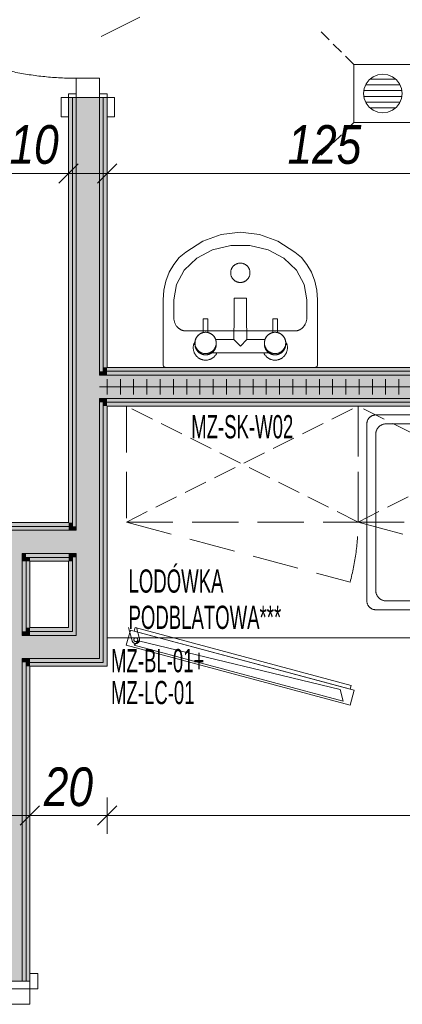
# Model space of a CAD drawing. Header units: millimetres. Extents: x -19278 to 18011, y -32369 to 41467.
# Tile 58 of 64: x -3908 to -2916, y 7679 to 10227. Entities that reach past the tile are written whole.
import ezdxf
from ezdxf.xclip import XClip

# ---------------------------------------------------------------- set-up
doc = ezdxf.new("R2010")
doc.units = ezdxf.units.MM
doc.header["$MEASUREMENT"] = 0
doc.header["$XCLIPFRAME"] = 0
for name, pattern in [('Krawędzie ukryte', [170, 120, -50]), ('Krawędzie ukryte drobniejsze', [85, 60, -25]), ('Krawędzie ukryte drobniejsze kopia-000', [45, 30, -15])]:
    doc.linetypes.add(name, pattern=pattern)
doc.layers.add('2D - Rysunki i Obrazki', color=7, linetype='Continuous')
doc.layers.add('PT.A.01_1_Ściany wewnętrzne', color=7, linetype='Continuous')
for name, color, linetype, lineweight in [('PT.A.01_1_Drzwi ArchiCAD_Nr_pióra__1_Nr_pióra__7', 7, 'Continuous', 18), ('PT.A.01_1_Drzwi ArchiCAD_Nr_pióra__41_Nr_pióra__7', 7, 'Continuous', 18), ('PT.A.01_1_Wnętrze - umeblowanie_Nr_pióra__1_Nr_pióra__7', 7, 'Continuous', 18), ('PT.A.01_1_Wnętrze - umeblowanie_Nr_pióra__20_Nr_pióra__1', 1, 'Continuous', 18), ('PT.A.01_1_Wnętrze - umeblowanie_Nr_pióra__6_Nr_pióra__5', 5, 'Continuous', 18), ('PT.A.01_1_Wymiarowanie_Nr_pióra__40_Nr_pióra__7', 7, 'Continuous', 18), ('PT.A.01_1_Ściany wewnętrzne_Nr_pióra__1_Nr_pióra__7', 7, 'Continuous', 18), ('PT.A.01_1_Ściany wewnętrzne_Nr_pióra__41_Nr_pióra__7', 7, 'Continuous', 18)]:
    doc.layers.add(name, color=color, linetype=linetype, lineweight=lineweight)
for name, color, linetype, lineweight, true_color in [('PT.A.01_1_Drzwi ArchiCAD_Nr_pióra__23_Nr_pióra__24', 7, 'Continuous', 18, 0xff6600), ('PT.A.01_1_Drzwi ArchiCAD_Nr_pióra__3_Nr_pióra__24', 7, 'Continuous', 18, 0xff6600), ('PT.A.01_1_Wnętrze - umeblowanie_Nr_pióra__145_Nr_pióra__13', 7, 'Continuous', 18, 0x0077b0), ('PT.A.01_1_Wnętrze - umeblowanie_Nr_pióra__146_Nr_pióra__6', 7, 'Continuous', 18, 0x5eaeff)]:
    doc.layers.add(name, color=color, linetype=linetype, lineweight=lineweight, true_color=true_color)
doc.styles.add('GENERATED_STYLE_5', font='txt')
doc.styles.add('GENERATED_STYLE_6', font='txt')

# ---------------------------------------------------------------- blocks, each defined once
blk = doc.blocks.new('Rysunek_1_1', base_point=(2114.4, 3072.6))
at = {"layer": 'PT.A.01_1_Ściany wewnętrzne', "linetype": 'Continuous', "lineweight": 0, "true_color": 0xffffff}
for points in [[(-3781.3, 10025.5), (-3781.3, 8925.6), (-3771.3, 8925.6), (-3771.3, 10025.5)], [(-3771.3, 8915.6), (-3761.3, 8915.6), (-3761.3, 10025.5), (-3771.3, 10025.5)], [(-3761.3, 10025.5), (-3761.3, 9307), (-3701.3, 9307), (-3701.3, 10025.5)], [(-3701.3, 10025.5), (-3701.3, 9317), (-3691.3, 9317), (-3691.3, 10025.5)], [(-3691.3, 9327), (-3681.3, 9327), (-3681.3, 10025.5), (-3691.3, 10025.5)], [(-3691.3, 9327), (-3691.3, 9317), (-3681.3, 9317), (-3681.3, 9327)], [(-1331.3, 9327), (-3681.3, 9327), (-3681.3, 9317), (-1331.3, 9317)], [(-3761.3, 9307), (-3761.3, 9247), (-3701.3, 9247), (-3701.3, 9307)], [(-3701.3, 9317), (-3701.3, 9307), (-3691.3, 9307), (-3691.3, 9317)], [(-3701.3, 9307), (-3701.3, 9247), (-3691.3, 9247), (-3691.3, 9307)], [(-3691.3, 9317), (-3691.3, 9307), (-3681.3, 9307), (-3681.3, 9317)], [(-3691.3, 9307), (-3691.3, 9247), (-3681.3, 9247), (-3681.3, 9307)], [(-1331.3, 9317), (-3681.3, 9317), (-3681.3, 9307), (-1331.3, 9307)], [(-1331.3, 9307), (-3681.3, 9307), (-3681.3, 9247), (-1331.3, 9247)], [(-3761.3, 9247), (-3761.3, 8905.6), (-3701.3, 8905.6), (-3701.3, 9247)], [(-3701.3, 9247), (-3701.3, 9237), (-3691.3, 9237), (-3691.3, 9247)], [(-3701.3, 9237), (-3701.3, 8573.7), (-3691.3, 8563.7), (-3691.3, 9237)], [(-3691.3, 9247), (-3691.3, 9237), (-3681.3, 9237), (-3681.3, 9247)], [(-3691.3, 9237), (-3691.3, 9227), (-3681.3, 9227), (-3681.3, 9237)], [(-3691.3, 9227), (-3691.3, 8563.7), (-3681.3, 8553.7), (-3681.3, 9227)], [(-3681.3, 9237), (-1331.3, 9237), (-1331.3, 9247), (-3681.3, 9247)], [(-3681.3, 9227), (-1331.3, 9227), (-1331.3, 9237), (-3681.3, 9237)], [(-5701.4, 8915.6), (-3781.3, 8915.6), (-3781.3, 8925.6), (-5701.4, 8925.6)], [(-3781.3, 8925.6), (-3781.3, 8915.6), (-3771.3, 8915.6), (-3771.3, 8925.6)], [(-5701.4, 8905.6), (-3781.3, 8905.6), (-3781.3, 8915.6), (-5701.4, 8915.6)], [(-3961.3, 8845.6), (-3901.3, 8845.6), (-3901.3, 8905.6), (-3961.3, 8905.6)], [(-3901.3, 8845.6), (-3781.3, 8845.6), (-3781.3, 8905.6), (-3901.3, 8905.6)], [(-3781.3, 8915.6), (-3781.3, 8905.6), (-3771.3, 8905.6), (-3771.3, 8915.6)], [(-3781.3, 8905.6), (-3781.3, 8845.6), (-3771.3, 8845.6), (-3771.3, 8905.6)], [(-3771.3, 8915.6), (-3771.3, 8905.6), (-3761.3, 8905.6), (-3761.3, 8915.6)], [(-3771.3, 8905.6), (-3771.3, 8845.6), (-3761.3, 8845.6), (-3761.3, 8905.6)], [(-3761.3, 8905.6), (-3761.3, 8845.6), (-3701.3, 8845.6), (-3701.3, 8905.6)], [(-3961.3, 8835.6), (-3901.3, 8835.6), (-3901.3, 8845.6), (-3961.3, 8845.6)], [(-3901.3, 8835.6), (-3891.3, 8835.6), (-3891.3, 8845.6), (-3901.3, 8845.6)], [(-3891.3, 8835.6), (-3781.3, 8835.6), (-3781.3, 8845.6), (-3891.3, 8845.6)], [(-3781.3, 8845.6), (-3781.3, 8835.6), (-3771.3, 8835.6), (-3771.3, 8845.6)], [(-3771.3, 8845.6), (-3771.3, 8835.6), (-3761.3, 8835.6), (-3761.3, 8845.6)], [(-3761.3, 8845.6), (-3761.3, 8633.7), (-3701.3, 8573.7), (-3701.3, 8845.6)], [(-3961.3, 8825.6), (-3901.3, 8825.6), (-3901.3, 8835.6), (-3961.3, 8835.6)], [(-3901.3, 8633.7), (-3901.3, 8825.6), (-3961.3, 8825.6), (-3961.3, 8633.7)], [(-3901.3, 8825.6), (-3891.3, 8825.6), (-3891.3, 8835.6), (-3901.3, 8835.6)], [(-3891.3, 8643.7), (-3891.3, 8825.6), (-3901.3, 8825.6), (-3901.3, 8643.7)], [(-3891.3, 8825.6), (-3881.3, 8825.6), (-3881.3, 8835.6), (-3891.3, 8835.6)], [(-3881.3, 8653.7), (-3881.3, 8825.6), (-3891.3, 8825.6), (-3891.3, 8653.7)], [(-3881.3, 8825.6), (-3781.3, 8825.6), (-3781.3, 8835.6), (-3881.3, 8835.6)], [(-3781.3, 8835.6), (-3781.3, 8825.6), (-3771.3, 8825.6), (-3771.3, 8835.6)], [(-3781.3, 8825.6), (-3781.3, 8653.7), (-3771.3, 8643.7), (-3771.3, 8825.6)], [(-3771.3, 8835.6), (-3771.3, 8643.7), (-3761.3, 8633.7), (-3761.3, 8835.6)], [(-3901.3, 8643.7), (-3901.3, 8633.7), (-3891.3, 8633.7), (-3891.3, 8643.7)], [(-3891.3, 8653.7), (-3891.3, 8643.7), (-3881.3, 8643.7), (-3881.3, 8653.7)], [(-3891.3, 8643.7), (-3891.3, 8633.7), (-3881.3, 8633.7), (-3881.3, 8643.7)], [(-3781.3, 8653.7), (-3881.3, 8653.7), (-3881.3, 8643.7), (-3771.3, 8643.7)], [(-3771.3, 8643.7), (-3881.3, 8643.7), (-3881.3, 8633.7), (-3761.3, 8633.7)], [(-3961.3, 8633.7), (-3961.3, 8573.7), (-3901.3, 8573.7), (-3901.3, 8633.7)], [(-3901.3, 8633.7), (-3901.3, 8573.7), (-3891.3, 8573.7), (-3891.3, 8633.7)], [(-3891.3, 8633.7), (-3891.3, 8573.7), (-3881.3, 8573.7), (-3881.3, 8633.7)], [(-3761.3, 8633.7), (-3881.3, 8633.7), (-3881.3, 8573.7), (-3701.3, 8573.7)], [(-3961.3, 8573.7), (-3961.3, 7738.8), (-3901.3, 7738.8), (-3901.3, 8573.7)], [(-3901.3, 8573.7), (-3901.3, 8563.7), (-3891.3, 8563.7), (-3891.3, 8573.7)], [(-3901.3, 8563.7), (-3901.3, 7738.8), (-3891.3, 7738.8), (-3891.3, 8563.7)], [(-3891.3, 8573.7), (-3891.3, 8563.7), (-3881.3, 8563.7), (-3881.3, 8573.7)], [(-3891.3, 8563.7), (-3891.3, 8553.7), (-3881.3, 8553.7), (-3881.3, 8563.7)], [(-3881.3, 8563.7), (-3691.3, 8563.7), (-3701.3, 8573.7), (-3881.3, 8573.7)], [(-3881.3, 8553.7), (-3681.3, 8553.7), (-3691.3, 8563.7), (-3881.3, 8563.7)], [(-3891.3, 8553.7), (-3891.3, 7738.8), (-3881.3, 7738.8), (-3881.3, 8553.7)]]:
    blk.add_hatch(color=7, dxfattribs=at).paths.add_polyline_path(points)
at = {"layer": 'PT.A.01_1_Drzwi ArchiCAD_Nr_pióra__1_Nr_pióra__7', "linetype": 'Continuous'}
for p, q in [((-3781.3, 10025.5), (-3771.3, 10025.5)), ((-3781.3, 10025.5), (-3781.3, 9975.5)), ((-3771.3, 10025.5), (-3761.3, 10025.5)), ((-3701.3, 10025.5), (-3691.3, 10025.5)), ((-3691.3, 10025.5), (-3681.3, 10025.5)), ((-3681.3, 10025.5), (-3681.3, 9975.5)), ((-3881.3, 7758.8), (-3881.3, 7738.8)), ((-3891.3, 7738.8), (-3901.3, 7738.8)), ((-3881.3, 7738.8), (-3891.3, 7738.8))]:
    blk.add_line(p, q, dxfattribs=at)
at = {"layer": 'PT.A.01_1_Drzwi ArchiCAD_Nr_pióra__23_Nr_pióra__24', "linetype": 'Continuous'}
for p, q in [((-3701.3, 10075.5), (-3761.3, 10075.5)), ((-3761.3, 10075.5), (-3761.3, 10025.5)), ((-3701.3, 10025.5), (-3701.3, 10075.5)), ((-3761.3, 10025.5), (-3701.3, 10025.5)), ((-3981.3, 7738.8), (-3881.3, 7738.8)), ((-3881.3, 7718.8), (-3881.3, 7738.8)), ((-3981.3, 7718.8), (-3881.3, 7718.8)), ((-3881.3, 7718.8), (-3881.3, 7678.8)), ((-3881.3, 7678.8), (-3981.3, 7678.8))]:
    blk.add_line(p, q, dxfattribs=at)
at = {"layer": 'PT.A.01_1_Drzwi ArchiCAD_Nr_pióra__3_Nr_pióra__24', "linetype": 'Continuous'}
for p, q in [((-3800.3, 9975.5), (-3800.3, 10025.5)), ((-3800.3, 10025.5), (-3781.3, 10025.5)), ((-3781.3, 10035.5), (-3761.3, 10035.5)), ((-3781.3, 10025.5), (-3781.3, 10035.5)), ((-3761.3, 10025.5), (-3781.3, 10025.5)), ((-3781.3, 10025.5), (-3781.3, 9975.5)), ((-3761.3, 10035.5), (-3761.3, 10025.5)), ((-3701.3, 10035.5), (-3681.3, 10035.5)), ((-3701.3, 10025.5), (-3701.3, 10035.5)), ((-3681.3, 10025.5), (-3701.3, 10025.5)), ((-3681.3, 10035.5), (-3681.3, 10025.5)), ((-3681.3, 9975.5), (-3681.3, 10025.5)), ((-3681.3, 10025.5), (-3662.3, 10025.5)), ((-3662.3, 10025.5), (-3662.3, 9975.5)), ((-3781.3, 9975.5), (-3800.3, 9975.5)), ((-3662.3, 9975.5), (-3681.3, 9975.5)), ((-3881.3, 7718.8), (-3881.3, 7758.8)), ((-3881.3, 7758.8), (-3861.3, 7758.8)), ((-3861.3, 7758.8), (-3861.3, 7718.8)), ((-3861.3, 7718.8), (-3881.3, 7718.8))]:
    blk.add_line(p, q, dxfattribs=at)
blk.add_arc((-3761.3, 10875.5), 800, 180, 270, dxfattribs=at)
at = {"layer": 'PT.A.01_1_Drzwi ArchiCAD_Nr_pióra__41_Nr_pióra__7', "linetype": 'Continuous'}
for p, q in [((-3761.3, 10025.5), (-3701.3, 10025.5)), ((-3901.3, 7738.8), (-3961.3, 7738.8))]:
    blk.add_line(p, q, dxfattribs=at)
at = {"layer": 'PT.A.01_1_Wnętrze - umeblowanie_Nr_pióra__145_Nr_pióra__13', "linetype": 'Continuous'}
for p, q in [((-2985.5, 9204.1), (-2477.2, 9204.1)), ((-3008.4, 8722.9), (-3008.4, 9181.2)), ((-2958, 9181.2), (-2690.9, 9181.2)), ((-2985.5, 8750.4), (-2985.5, 9153.7)), ((-2690.9, 8722.9), (-2958, 8722.9)), ((-2477.2, 8700), (-2985.5, 8700))]:
    blk.add_line(p, q, dxfattribs=at)
for centre, radius, start, end in [((-2985.5, 9181.2), 22.9, 90, 180), ((-2958, 9153.7), 27.5, 90, 180), ((-2958, 8750.4), 27.5, 180, 270), ((-2985.5, 8722.9), 22.9, 180, 270)]:
    blk.add_arc(centre, radius, start, end, dxfattribs=at)
at = {"layer": 'PT.A.01_1_Wnętrze - umeblowanie_Nr_pióra__146_Nr_pióra__6', "linetype": 'Continuous', "flags": 128}
for points in [[(-3631.6, 8608.3), (-3052, 8453.1), (-3041.6, 8491.7), (-3621.2, 8646.9)], [(-3609, 8654), (-3048.7, 8504), (-3051.3, 8494.3), (-3611.6, 8644.3)], [(-3070, 8463.1), (-3610.9, 8607.9), (-3600.1, 8619.3), (-3077.4, 8493.5)]]:
    blk.add_lwpolyline(points, close=True, dxfattribs=at)
blk.add_lwpolyline([(-3625.9, 8654), (-3616.7, 8619.8, 1), (-3597.4, 8625), (-3605.2, 8654)], format="xyb", dxfattribs=at)
at = {"layer": 'PT.A.01_1_Wnętrze - umeblowanie_Nr_pióra__146_Nr_pióra__6', "linetype": 'Continuous'}
blk.add_circle((-3607.1, 8622.4), 5, dxfattribs=at)
at = {"layer": 'PT.A.01_1_Wnętrze - umeblowanie_Nr_pióra__1_Nr_pióra__7', "linetype": 'Continuous'}
for p, q in [((-3696.9, 10183.8), (-3596.9, 10233.8)), ((-3701.3, 9277), (-1251.3, 9277)), ((-3681.3, 9297), (-3681.3, 9257)), ((-3647, 9297), (-3647, 9257)), ((-3612.6, 9297), (-3612.6, 9257)), ((-3578.2, 9297), (-3578.2, 9257)), ((-3543.9, 9297), (-3543.9, 9257)), ((-3509.5, 9297), (-3509.5, 9257)), ((-3475.1, 9297), (-3475.1, 9257)), ((-3440.8, 9297), (-3440.8, 9257)), ((-3406.4, 9297), (-3406.4, 9257)), ((-3372, 9297), (-3372, 9257)), ((-3337.7, 9297), (-3337.7, 9257)), ((-3303.3, 9297), (-3303.3, 9257)), ((-3268.9, 9297), (-3268.9, 9257)), ((-3234.6, 9297), (-3234.6, 9257)), ((-3200.2, 9297), (-3200.2, 9257)), ((-3165.8, 9297), (-3165.8, 9257)), ((-3131.5, 9297), (-3131.5, 9257)), ((-3097.1, 9297), (-3097.1, 9257)), ((-3062.8, 9297), (-3062.8, 9257)), ((-3028.4, 9297), (-3028.4, 9257)), ((-2994, 9297), (-2994, 9257)), ((-2959.7, 9297), (-2959.7, 9257)), ((-2925.3, 9297), (-2925.3, 9257))]:
    blk.add_line(p, q, dxfattribs=at)
at = {"layer": 'PT.A.01_1_Wnętrze - umeblowanie_Nr_pióra__20_Nr_pióra__1', "linetype": 'Krawędzie ukryte'}
for p, q in [((-3031.3, 9227), (-3631.3, 9227)), ((-3631.3, 9227), (-3631.3, 8927)), ((-3031.3, 8927), (-3031.3, 9227)), ((-2431.3, 9227), (-3031.3, 9227)), ((-3031.3, 9227), (-3031.3, 8927)), ((-3631.3, 8927), (-3031.3, 8927)), ((-3631.3, 8927), (-3051.8, 8771.7)), ((-3031.3, 8927), (-2431.3, 8927)), ((-3031.3, 8927), (-2451.8, 8771.7))]:
    blk.add_line(p, q, dxfattribs=at)
at = {"layer": 'PT.A.01_1_Wnętrze - umeblowanie_Nr_pióra__20_Nr_pióra__1', "linetype": 'Krawędzie ukryte drobniejsze'}
for p, q in [((-3631.3, 8927), (-3031.3, 9227)), ((-3031.3, 8927), (-3631.3, 9227)), ((-3031.3, 8927), (-2431.3, 9227)), ((-2431.3, 8927), (-3031.3, 9227))]:
    blk.add_line(p, q, dxfattribs=at)
at = {"layer": 'PT.A.01_1_Wnętrze - umeblowanie_Nr_pióra__20_Nr_pióra__1', "linetype": 'Continuous'}
for q in [(-3031.8, 9227), (-2431.3, 9227)]:
    blk.add_line((-3031.3, 9227), q, dxfattribs=at)
at = {"layer": 'PT.A.01_1_Wnętrze - umeblowanie_Nr_pióra__20_Nr_pióra__1', "linetype": 'Continuous', "flags": 128}
blk.add_lwpolyline([(-3681.3, 9227), (-1331.3, 9227), (-1331.3, 8627), (-3681.3, 8627)], close=True, dxfattribs=at)
at = {"layer": 'PT.A.01_1_Wnętrze - umeblowanie_Nr_pióra__20_Nr_pióra__1', "linetype": 'Krawędzie ukryte'}
blk.add_arc((-3631.3, 8927), 600, 345, 360, dxfattribs=at)
at = {"layer": 'PT.A.01_1_Wnętrze - umeblowanie_Nr_pióra__6_Nr_pióra__5', "linetype": 'Krawędzie ukryte drobniejsze kopia-000'}
for p, q in [((-3042.2, 10111), (-3129.4, 10198.2)), ((-3042.2, 9961), (-3129.4, 9873.8))]:
    blk.add_line(p, q, dxfattribs=at)
at = {"layer": 'PT.A.01_1_Wnętrze - umeblowanie_Nr_pióra__6_Nr_pióra__5', "linetype": 'Continuous'}
for p, q in [((-3042.2, 10111), (-2892.2, 10111)), ((-3042.2, 9961), (-3042.2, 10111)), ((-3002.5, 10071.3), (-3010.5, 10061)), ((-2992.2, 10079.3), (-3002.5, 10071.3)), ((-2934.6, 10073.5), (-2999.7, 10073.5)), ((-2980.1, 10084.3), (-2992.2, 10079.3)), ((-2967.2, 10086), (-2980.1, 10084.3)), ((-2954.2, 10084.3), (-2967.2, 10086)), ((-2942.2, 10079.3), (-2954.2, 10084.3)), ((-2931.8, 10071.3), (-2942.2, 10079.3)), ((-2923.9, 10061), (-2931.8, 10071.3)), ((-3015.5, 10048.9), (-3017.2, 10036)), ((-2918.2, 10043.5), (-3016.2, 10043.5)), ((-3010.5, 10061), (-3015.5, 10048.9)), ((-3011.5, 10058.5), (-2922.8, 10058.5)), ((-2918.9, 10048.9), (-2923.9, 10061)), ((-2917.2, 10036), (-2918.9, 10048.9)), ((-3017.2, 10036), (-3015.5, 10023)), ((-3016.2, 10028.5), (-2918.2, 10028.5)), ((-3015.5, 10023), (-3010.5, 10011)), ((-2923.9, 10011), (-2918.9, 10023)), ((-2918.9, 10023), (-2917.2, 10036)), ((-2922.8, 10013.5), (-3011.5, 10013.5)), ((-3010.5, 10011), (-3002.5, 10000.6)), ((-3002.5, 10000.6), (-2992.2, 9992.7)), ((-2999.7, 9998.5), (-2934.6, 9998.5)), ((-2992.2, 9992.7), (-2980.1, 9987.7)), ((-2954.2, 9987.7), (-2942.2, 9992.7)), ((-2942.2, 9992.7), (-2931.8, 10000.6)), ((-2931.8, 10000.6), (-2923.9, 10011)), ((-2980.1, 9987.7), (-2967.2, 9986)), ((-2967.2, 9986), (-2954.2, 9987.7)), ((-2892.2, 9961), (-3042.2, 9961)), ((-3385.8, 9671.2), (-3433.6, 9653.9)), ((-3336.2, 9677), (-3385.8, 9671.2)), ((-3286.6, 9671.2), (-3336.2, 9677)), ((-3238.8, 9653.9), (-3286.6, 9671.2)), ((-3433.6, 9653.9), (-3477.6, 9625.8)), ((-3360.8, 9642.8), (-3407.9, 9631.4)), ((-3311.6, 9642.8), (-3360.8, 9642.8)), ((-3264.4, 9631.4), (-3311.6, 9642.8)), ((-3194.8, 9625.8), (-3238.8, 9653.9)), ((-3494.4, 9611.3), (-3508.8, 9593.7)), ((-3477.6, 9625.8), (-3494.4, 9611.3)), ((-3449.3, 9609.5), (-3481.5, 9578.9)), ((-3407.9, 9631.4), (-3449.3, 9609.5)), ((-3223.1, 9609.5), (-3264.4, 9631.4)), ((-3190.9, 9578.9), (-3223.1, 9609.5)), ((-3178, 9611.3), (-3194.8, 9625.8)), ((-3163.6, 9593.7), (-3178, 9611.3)), ((-3508.8, 9593.7), (-3520.5, 9573.2)), ((-3151.9, 9573.2), (-3163.6, 9593.7)), ((-3520.5, 9573.2), (-3529.1, 9550.7)), ((-3481.5, 9578.9), (-3501.9, 9542.1)), ((-3170.5, 9542.1), (-3190.9, 9578.9)), ((-3143.2, 9550.7), (-3151.9, 9573.2)), ((-3529.1, 9550.7), (-3534.4, 9526.7)), ((-3501.9, 9542.1), (-3508.9, 9502)), ((-3163.5, 9502), (-3170.5, 9542.1)), ((-3138, 9526.7), (-3143.2, 9550.7)), ((-3534.4, 9526.7), (-3536.2, 9502)), ((-3320.2, 9506.1), (-3352.2, 9506.1)), ((-3352.2, 9506.1), (-3352.2, 9458.6)), ((-3320.2, 9458.6), (-3320.2, 9506.1)), ((-3136.2, 9502), (-3138, 9526.7)), ((-3536.2, 9502), (-3536.2, 9334.3)), ((-3508.9, 9502), (-3508.9, 9458.3)), ((-3163.5, 9458.3), (-3163.5, 9502)), ((-3136.2, 9334.3), (-3136.2, 9502)), ((-3352.2, 9458.6), (-3353, 9399.1)), ((-3319.4, 9399.1), (-3320.2, 9458.6)), ((-3420.2, 9453.1), (-3432.2, 9453.1)), ((-3432.2, 9453.1), (-3432.2, 9417.4)), ((-3420.2, 9417.4), (-3420.2, 9453.1)), ((-3240.2, 9453.1), (-3252.2, 9453.1)), ((-3252.2, 9453.1), (-3252.2, 9417.4)), ((-3240.2, 9417.4), (-3240.2, 9453.1)), ((-3193.8, 9421.8), (-3478.6, 9421.8)), ((-3451.9, 9400.3), (-3456.1, 9389.3)), ((-3353, 9399.1), (-3400.1, 9399.1)), ((-3336.2, 9382.1), (-3353, 9399)), ((-3319.4, 9399), (-3336.2, 9382.1)), ((-3272.3, 9399.1), (-3319.4, 9399.1)), ((-3216.3, 9389.3), (-3220.5, 9400.3)), ((-3409.9, 9365.1), (-3396.9, 9365.1)), ((-3396.9, 9365.1), (-3275.5, 9365.1)), ((-3275.5, 9365.1), (-3262.5, 9365.1)), ((-3536.2, 9334.3), (-3536.1, 9333.1)), ((-3536.1, 9333.1), (-3535.8, 9331.8)), ((-3535.8, 9331.8), (-3535.4, 9330.7)), ((-3535.4, 9330.7), (-3534.8, 9329.6)), ((-3534.8, 9329.6), (-3534, 9328.7)), ((-3534, 9328.7), (-3533.2, 9328)), ((-3533.2, 9328), (-3532.2, 9327.5)), ((-3532.2, 9327.5), (-3531.2, 9327.2)), ((-3531.2, 9327.2), (-3530.1, 9327)), ((-3530.1, 9327), (-3336.2, 9327)), ((-3336.2, 9327), (-3142.3, 9327)), ((-3142.3, 9327), (-3141.2, 9327.2)), ((-3141.2, 9327.2), (-3140.2, 9327.5)), ((-3140.2, 9327.5), (-3139.2, 9328)), ((-3139.2, 9328), (-3138.4, 9328.7)), ((-3138.4, 9328.7), (-3137.6, 9329.6)), ((-3137.6, 9329.6), (-3137, 9330.7)), ((-3137, 9330.7), (-3136.6, 9331.8)), ((-3136.6, 9331.8), (-3136.3, 9333.1)), ((-3136.3, 9333.1), (-3136.2, 9334.3))]:
    blk.add_line(p, q, dxfattribs=at)
for centre, radius in [((-3336.2, 9572), 25), ((-3426.2, 9390.5), 27.5), ((-3246.2, 9390.5), 27.5)]:
    blk.add_circle(centre, radius, dxfattribs=at)
for centre, radius, start, end in [((-3426.2, 9390.5), 27.5, 102.6022, 159.1675), ((-3426.2, 9390.5), 27.5, 18.1047, 77.3978), ((-3246.2, 9390.5), 27.5, 102.6022, 161.8953), ((-3246.2, 9390.5), 27.5, 20.8325, 77.3978), ((-3426.2, 9377.9), 32, 159.1675, 336.4236), ((-3426.2, 9387.2), 27.5, 176.3287, 3.6713), ((-3246.2, 9377.9), 32, 203.5764, 20.8325), ((-3246.2, 9387.2), 27.5, 176.3287, 3.6713)]:
    blk.add_arc(centre, radius, start, end, dxfattribs=at)
for centre, start_param, end_param in [((-3478.6, 9458.3), 1.570796, 3.141593), ((-3193.8, 9458.3), 3.141593, 4.712389)]:
    blk.add_ellipse(centre, major_axis=(0, 36.5), ratio=0.831169, start_param=start_param, end_param=end_param, dxfattribs=at)
at = {"layer": 'PT.A.01_1_Wymiarowanie_Nr_pióra__40_Nr_pióra__7', "linetype": 'Continuous'}
for p, q in [((-3781.3, 9782.4), (-3781.3, 9876.2)), ((-3781.3, 9782.4), (-3781.3, 9876.2)), ((-3681.3, 9782.4), (-3681.3, 9876.2)), ((-3681.3, 9782.4), (-3681.3, 9876.2)), ((-3756.3, 9854.3), (-3806.3, 9804.3)), ((-3756.3, 9854.3), (-3806.3, 9804.3)), ((-3656.3, 9854.3), (-3706.3, 9804.3)), ((-3656.3, 9854.3), (-3706.3, 9804.3)), ((-7236.4, 9829.3), (-3781.3, 9829.3)), ((-7236.4, 9829.3), (-3781.3, 9829.3)), ((-3781.3, 9829.3), (-3681.3, 9829.3)), ((-3781.3, 9829.3), (-3681.3, 9829.3)), ((-3681.3, 9829.3), (-2426.4, 9829.3)), ((-3881.3, 8213.9), (-3881.3, 8120.2)), ((-3681.3, 8213.9), (-3681.3, 8120.2)), ((-3906.3, 8142.1), (-3856.3, 8192.1)), ((-3906.3, 8142.1), (-3856.3, 8192.1)), ((-3706.3, 8142.1), (-3656.3, 8192.1)), ((-3706.3, 8142.1), (-3656.3, 8192.1)), ((-3881.3, 8167.1), (-3981.3, 8167.1)), ((-3881.3, 8167.1), (-3981.3, 8167.1)), ((-3681.3, 8167.1), (-3881.3, 8167.1)), ((-3681.3, 8167.1), (-3881.3, 8167.1)), ((-1331.3, 8167.1), (-3681.3, 8167.1))]:
    blk.add_line(p, q, dxfattribs=at)
at = {"layer": 'PT.A.01_1_Ściany wewnętrzne_Nr_pióra__1_Nr_pióra__7', "linetype": 'Continuous'}
for p, q in [((-3781.3, 10025.5), (-3781.3, 9975.5)), ((-3781.3, 10025.5), (-3771.3, 10025.5)), ((-3781.3, 10025.5), (-3771.3, 10025.5)), ((-3771.3, 10025.5), (-3771.3, 8915.6)), ((-3771.3, 10025.5), (-3761.3, 10025.5)), ((-3771.3, 10025.5), (-3761.3, 10025.5)), ((-3701.3, 10025.5), (-3691.3, 10025.5)), ((-3691.3, 9317), (-3691.3, 10025.5)), ((-3691.3, 10025.5), (-3681.3, 10025.5)), ((-3681.3, 10025.5), (-3681.3, 9975.5)), ((-3681.3, 9317), (-3691.3, 9317)), ((-1331.3, 9317), (-3681.3, 9317)), ((-3691.3, 9237), (-3681.3, 9237)), ((-3691.3, 8563.7), (-3691.3, 9237)), ((-3681.3, 9237), (-1331.3, 9237)), ((-3781.3, 8915.6), (-5701.4, 8915.6)), ((-3771.3, 8915.6), (-3781.3, 8915.6)), ((-3891.3, 8825.6), (-3891.3, 8835.6)), ((-3891.3, 8835.6), (-3781.3, 8835.6)), ((-3891.3, 8643.7), (-3891.3, 8825.6)), ((-3781.3, 8835.6), (-3771.3, 8835.6)), ((-3771.3, 8835.6), (-3771.3, 8643.7)), ((-3881.3, 8643.7), (-3891.3, 8643.7)), ((-3771.3, 8643.7), (-3881.3, 8643.7)), ((-3891.3, 8563.7), (-3881.3, 8563.7)), ((-3891.3, 7738.8), (-3891.3, 8563.7)), ((-3881.3, 8563.7), (-3691.3, 8563.7)), ((-3881.3, 7758.8), (-3881.3, 7738.8)), ((-3891.3, 7738.8), (-3901.3, 7738.8)), ((-3881.3, 7738.8), (-3891.3, 7738.8))]:
    blk.add_line(p, q, dxfattribs=at)
at = {"layer": 'PT.A.01_1_Ściany wewnętrzne_Nr_pióra__1_Nr_pióra__7', "linetype": 'Continuous', "flags": 128}
for points in [[(-3781.3, 10025.5), (-3781.3, 8925.6)], [(-3681.3, 9327), (-3681.3, 10025.5)], [(-1331.3, 9327), (-3681.3, 9327)], [(-3681.3, 8553.7), (-3681.3, 9227)], [(-3681.3, 9227), (-1331.3, 9227)], [(-3781.3, 8925.6), (-5701.4, 8925.6)], [(-3881.3, 8825.6), (-3781.3, 8825.6)], [(-3881.3, 8653.7), (-3881.3, 8825.6)], [(-3781.3, 8825.6), (-3781.3, 8653.7)], [(-3781.3, 8653.7), (-3881.3, 8653.7)], [(-3881.3, 8553.7), (-3681.3, 8553.7)], [(-3881.3, 7738.8), (-3881.3, 8553.7)]]:
    blk.add_lwpolyline(points, dxfattribs=at)
at = {"layer": 'PT.A.01_1_Ściany wewnętrzne_Nr_pióra__41_Nr_pióra__7', "linetype": 'Continuous'}
for p, q in [((-3761.3, 10025.5), (-3761.3, 9307)), ((-3761.3, 10025.5), (-3701.3, 10025.5)), ((-3701.3, 9307), (-3701.3, 10025.5)), ((-3761.3, 9307), (-3761.3, 9247)), ((-3691.3, 9307), (-3701.3, 9307)), ((-3681.3, 9307), (-3691.3, 9307)), ((-1331.3, 9307), (-3681.3, 9307)), ((-3761.3, 9247), (-3761.3, 8905.6)), ((-3701.3, 9247), (-3691.3, 9247)), ((-3701.3, 8905.6), (-3701.3, 9247)), ((-3691.3, 9247), (-3681.3, 9247)), ((-3681.3, 9247), (-1331.3, 9247)), ((-3901.3, 8905.6), (-3961.3, 8905.6)), ((-3781.3, 8905.6), (-3901.3, 8905.6)), ((-3771.3, 8905.6), (-3781.3, 8905.6)), ((-3761.3, 8905.6), (-3771.3, 8905.6)), ((-3701.3, 8845.6), (-3701.3, 8905.6)), ((-3901.3, 8835.6), (-3901.3, 8845.6)), ((-3901.3, 8845.6), (-3781.3, 8845.6)), ((-3781.3, 8845.6), (-3771.3, 8845.6)), ((-3771.3, 8845.6), (-3761.3, 8845.6)), ((-3761.3, 8845.6), (-3761.3, 8633.7)), ((-3701.3, 8573.7), (-3701.3, 8845.6)), ((-3901.3, 8825.6), (-3901.3, 8835.6)), ((-3901.3, 8633.7), (-3901.3, 8825.6)), ((-3891.3, 8633.7), (-3901.3, 8633.7)), ((-3881.3, 8633.7), (-3891.3, 8633.7)), ((-3761.3, 8633.7), (-3881.3, 8633.7)), ((-3901.3, 8573.7), (-3891.3, 8573.7)), ((-3901.3, 7738.8), (-3901.3, 8573.7)), ((-3891.3, 8573.7), (-3881.3, 8573.7)), ((-3881.3, 8573.7), (-3701.3, 8573.7)), ((-3901.3, 7738.8), (-3961.3, 7738.8))]:
    blk.add_line(p, q, dxfattribs=at)
at = {"layer": 'PT.A.01_1_Wnętrze - umeblowanie_Nr_pióra__146_Nr_pióra__6', "linetype": 'Continuous', "insert": (-3625.9, 8804.2), "char_height": 60, "width": 548.856, "attachment_point": 1, "line_spacing_factor": 0.93784, "style": 'GENERATED_STYLE_5'}
blk.add_mtext('\\A1;{\\W0.700000x;\\fArial Narrow|b0|i0|c238|p34;LODÓWKA \\fArial Narrow|b0|i0|c238|p34;PODBLATOWA\\fArial Narrow|b0|i0|c238|p34;***}', dxfattribs=at)
at = {"layer": 'PT.A.01_1_Wnętrze - umeblowanie_Nr_pióra__20_Nr_pióra__1', "linetype": 'Continuous', "insert": (-3331.3, 9203.6), "char_height": 60, "attachment_point": 2, "style": 'GENERATED_STYLE_5'}
blk.add_mtext('\\A1;{\\W0.700000x;\\fArial Narrow|b0|i0|c238|p34;MZ-SK-W02}', dxfattribs=at)
at = {"layer": 'PT.A.01_1_Wnętrze - umeblowanie_Nr_pióra__20_Nr_pióra__1', "linetype": 'Continuous', "insert": (-3671.3, 8598.2), "char_height": 60, "width": 400, "attachment_point": 1, "line_spacing_factor": 0.824617, "style": 'GENERATED_STYLE_5'}
blk.add_mtext('\\A1;{\\W0.700000x;\\fArial Narrow|b0|i0|c238|p34;MZ-BL-01+\\P\\fArial Narrow|b0|i0|c238|p34;MZ-LC-01}', dxfattribs=at)
at = {"layer": 'PT.A.01_1_Wymiarowanie_Nr_pióra__40_Nr_pióra__7', "linetype": 'Continuous', "char_height": 100, "attachment_point": 7, "style": 'GENERATED_STYLE_6'}
for s, insert in [('\\A1;{\\fArial Narrow|b0|i1|c238|p34;10}', (-3934.3, 9852.7)), ('\\A1;{\\fArial Narrow|b0|i1|c238|p34;125}', (-3213.9, 9852.7)), ('\\A1;{\\fArial Narrow|b0|i1|c238|p34;20}', (-3845.3, 8190.5))]:
    blk.add_mtext(s, dxfattribs=dict(at, insert=insert))

msp = doc.modelspace()

# ---------------------------------------------------------------- block references
at = {"layer": '2D - Rysunki i Obrazki', "color": 151, "linetype": 'Continuous', "lineweight": 13, "true_color": 0x80c2ff}
ref = msp.add_blockref('Rysunek_1_1', (2114.4, 3072.6), dxfattribs=at)
XClip(ref).set_block_clipping_path([(-11177.5234049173, -36557.2258517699), (29952.3944637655, -28108.1790241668), (15406.2423630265, 42702.4169420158), (-25723.6755056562, 34253.3701144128)])

doc.saveas('drawing.dxf')
